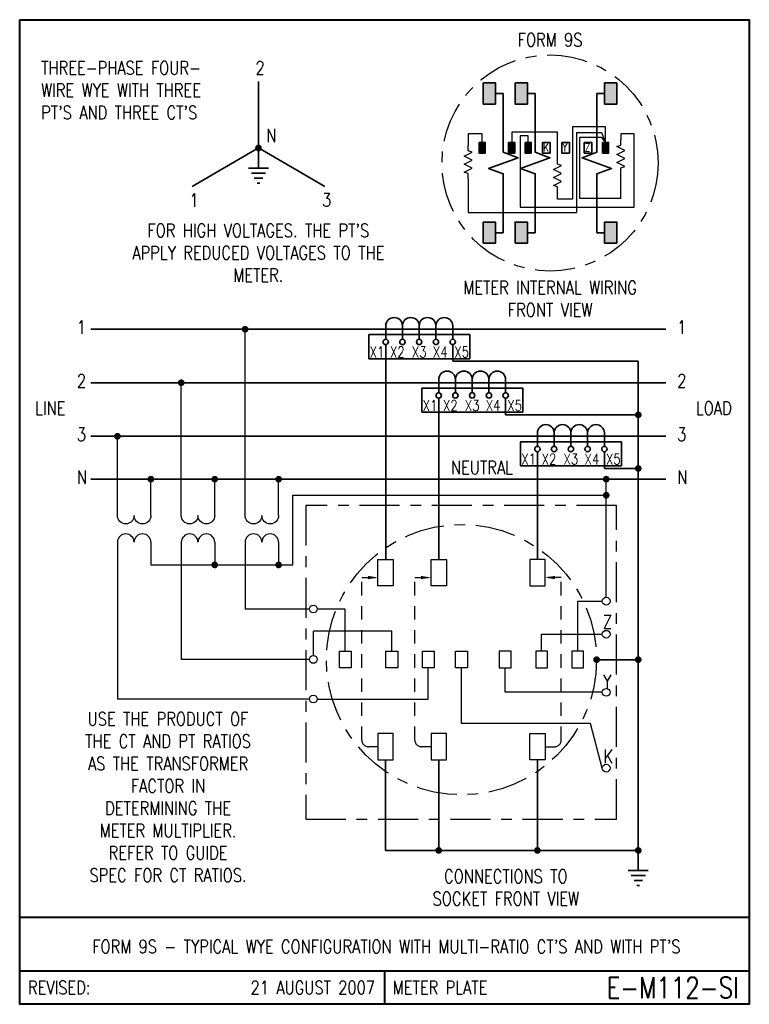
# Model space of a CAD drawing. Header units: inches. Extents: x 0 to 6.81, y 0 to 9.19.
import ezdxf
from ezdxf.enums import TextEntityAlignment as Align

# ---------------------------------------------------------------- set-up
doc = ezdxf.new("R2010")
doc.units = ezdxf.units.IN
doc.header["$LTSCALE"] = 0.5
doc.header["$MEASUREMENT"] = 0
doc.linetypes.add('CENTER2', pattern=[1.125, 0.75, -0.125, 0.125, -0.125])
doc.linetypes.add('HIDDEN', pattern=[0.375, 0.25, -0.125])
for name, color, linetype, lineweight in [('E-DETL-1LINE', 4, 'Continuous', 35), ('E-DETL-TEXT', 3, 'Continuous', 35), ('E-DETL-TTLB', 2, 'Continuous', 40), ('E-DETL-TTLB-TEXT', 5, 'Continuous', 50)]:
    doc.layers.add(name, color=color, linetype=linetype, lineweight=lineweight)
doc.layers.add('E-DETL-FINE', color=8, linetype='Continuous')
doc.styles.add('ROMANS', font='romans.shx', dxfattribs={"height": 0.046875})
doc.styles.get("Standard").update_dxf_attribs({"font": 'romans.shx', "width": 0.8})

# ---------------------------------------------------------------- blocks, each defined once
blk = doc.blocks.new('E-004')
at = {"const_width": 0.03125}
blk.add_lwpolyline([(-0.015625, 0, 1), (0.015625, 0, 1)], format="xyb", close=True, dxfattribs=at)
blk = doc.blocks.new('PE008')
for p, q in [((0.1875, -0.0938), (0.1875, 0.0938)), ((0.1875, 0), (0, 0)), ((0.2344, -0.0667), (0.2344, 0.0667)), ((0.2812, -0.0396), (0.2812, 0.0396)), ((0.3281, -0.0126), (0.3281, 0.0126))]:
    blk.add_line(p, q)
blk = doc.blocks.new('CT-5')
for p, q in [((-0.0312, 0.3906), (0.0312, 0.3906)), ((0, 0.4307), (0, -0.2745)), ((-0.0312, 0.2344), (0.0312, 0.2344)), ((-0.0312, 0.0781), (0.0312, 0.0781)), ((-0.0312, -0.0781), (0.0312, -0.0781)), ((-0.0312, -0.2344), (0.0312, -0.2344))]:
    blk.add_line(p, q)
for points in [[(-0.0312, 0.3906, 1), (-0.0312, 0.2344, 1), (-0.0312, 0.0781)], [(-0.0312, 0.0781, 1), (-0.0312, -0.0781, 1), (-0.0312, -0.2344)]]:
    blk.add_lwpolyline(points, format="xyb")

msp = doc.modelspace()

# ---------------------------------------------------------------- hatches: boundary and pattern name
at = {"layer": 'E-DETL-1LINE'}
for points in [[(4.4405, 8.5988), (4.3262, 8.5988), (4.3262, 8.4008), (4.4405, 8.4008)], [(4.7385, 8.5988), (4.6241, 8.5988), (4.6241, 8.4008), (4.7385, 8.4008)], [(5.4595, 8.4008), (5.5738, 8.4008), (5.5738, 8.5988), (5.4595, 8.5988)], [(4.3447, 8.0422), (4.2876, 8.0422), (4.2876, 7.9432), (4.3447, 7.9432)], [(4.6208, 8.0422), (4.5636, 8.0422), (4.5636, 7.9432), (4.6208, 7.9432)], [(4.7741, 8.0422), (4.7169, 8.0422), (4.7169, 7.9432), (4.7741, 7.9432)], [(5.4967, 8.0422), (5.4396, 8.0422), (5.4396, 7.9432), (5.4967, 7.9432)], [(4.4405, 7.2992), (4.3262, 7.2992), (4.3262, 7.1012), (4.4405, 7.1012)], [(4.7385, 7.2992), (4.6241, 7.2992), (4.6241, 7.1012), (4.7385, 7.1012)], [(5.4595, 7.1012), (5.5738, 7.1012), (5.5738, 7.2992), (5.4595, 7.2992)]]:
    msp.add_hatch(color=256, dxfattribs=at).paths.add_polyline_path(points)

# ---------------------------------------------------------------- linework, layer by layer
for p, q in [((2.2287, 8.6111), (2.2287, 7.9904)), ((4.4405, 8.4998), (4.5136, 8.4998)), ((4.5136, 8.4998), (4.5136, 8.1411)), ((4.7385, 8.4998), (4.8116, 8.4998)), ((4.8116, 8.4998), (4.8116, 8.1411)), ((5.3864, 8.4998), (5.3864, 8.1411)), ((5.4595, 8.4998), (5.3864, 8.4998)), ((2.2287, 7.9904), (1.6087, 7.6325)), ((2.2287, 7.9904), (2.8486, 7.6325)), ((4.5136, 7.5589), (4.5136, 7.2992)), ((4.8116, 7.5589), (4.8116, 7.2992)), ((5.3864, 7.5589), (5.3864, 7.2992)), ((4.5136, 7.2002), (4.5136, 7.2992)), ((4.8116, 7.2002), (4.8116, 7.2992)), ((5.3864, 7.2002), (5.3864, 7.2992)), ((4.4405, 7.2002), (4.5136, 7.2002)), ((4.7385, 7.2002), (4.8116, 7.2002)), ((5.4595, 7.2002), (5.3864, 7.2002)), ((6.0293, 6.2993), (0.6637, 6.2993)), ((3.4161, 6.2681), (3.4161, 6.2056)), ((3.5724, 6.2681), (3.5724, 6.2056)), ((3.7286, 6.2681), (3.7286, 6.2056)), ((3.8849, 6.2681), (3.8849, 6.2056)), ((4.0411, 6.2681), (4.0411, 6.2056)), ((3.4161, 6.1556), (3.4161, 4.1518)), ((3.7286, 6.1556), (3.7286, 6.1553)), ((4.0411, 6.1556), (4.0411, 6.0003)), ((5.773, 6), (4.0411, 6.0003)), ((5.773, 6), (5.773, 1.436)), ((6.0293, 5.8), (0.6637, 5.8)), ((3.9105, 5.7688), (3.9105, 5.7063)), ((4.0667, 5.7688), (4.0667, 5.7063)), ((4.223, 5.7688), (4.223, 5.7063)), ((4.3792, 5.7688), (4.3792, 5.7063)), ((4.5355, 5.7688), (4.5355, 5.7063)), ((3.9105, 4.1518), (3.9105, 5.6563)), ((4.223, 5.6563), (4.223, 5.656)), ((4.5355, 5.6563), (4.5355, 5.5)), ((5.773, 5.5), (4.5355, 5.5)), ((6.0293, 5.3), (0.6637, 5.3)), ((4.8317, 5.2688), (4.8317, 5.2062)), ((4.9879, 5.2688), (4.9879, 5.2062)), ((5.1442, 5.2688), (5.1442, 5.2062)), ((5.3004, 5.2688), (5.3004, 5.2062)), ((5.4567, 5.2688), (5.4567, 5.2062)), ((4.8317, 5.1563), (4.8317, 4.1518)), ((5.1442, 5.1563), (5.1442, 5.156)), ((5.4567, 5.1563), (5.4567, 5.001)), ((5.773, 5), (5.4586, 5)), ((6.0293, 4.9), (0.6637, 4.9)), ((5.3844, 3.2158), (5.773, 3.2158)), ((3.4151, 2.2798), (3.4151, 1.436)), ((3.9105, 2.2798), (3.9105, 1.436)), ((4.8317, 2.2798), (4.8317, 1.436)), ((5.773, 1.436), (3.4151, 1.436))]:
    msp.add_line(p, q, dxfattribs=at)
for points in [[(4.3262, 8.5988), (4.4405, 8.5988), (4.4405, 8.4008), (4.3262, 8.4008)], [(4.6241, 8.5988), (4.7385, 8.5988), (4.7385, 8.4008), (4.6241, 8.4008)], [(5.5738, 8.5988), (5.4595, 8.5988), (5.4595, 8.4008), (5.5738, 8.4008)], [(4.2876, 8.0422), (4.3447, 8.0422), (4.3447, 7.9432), (4.2876, 7.9432)], [(4.5636, 8.0422), (4.6208, 8.0422), (4.6208, 7.9432), (4.5636, 7.9432)], [(4.7169, 8.0422), (4.7741, 8.0422), (4.7741, 7.9432), (4.7169, 7.9432)], [(4.8792, 8.0422), (4.9499, 8.0422), (4.9499, 7.9432), (4.8792, 7.9432)], [(5.0597, 8.0422), (5.1303, 8.0422), (5.1303, 7.9432), (5.0597, 7.9432)], [(5.2687, 8.0422), (5.3393, 8.0422), (5.3393, 7.9432), (5.2687, 7.9432)], [(5.4396, 8.0422), (5.4967, 8.0422), (5.4967, 7.9432), (5.4396, 7.9432)], [(4.3262, 7.1012), (4.4405, 7.1012), (4.4405, 7.2992), (4.3262, 7.2992)], [(4.6241, 7.1012), (4.7385, 7.1012), (4.7385, 7.2992), (4.6241, 7.2992)], [(5.5738, 7.1012), (5.4595, 7.1012), (5.4595, 7.2992), (5.5738, 7.2992)], [(3.2595, 6.0243), (4.2, 6.0243), (4.2, 6.2493), (3.2595, 6.2493)], [(3.7538, 5.525), (4.6943, 5.525), (4.6943, 5.75), (3.7538, 5.75)], [(4.675, 5.025), (5.6155, 5.025), (5.6155, 5.25), (4.675, 5.25)]]:
    msp.add_lwpolyline(points, close=True, dxfattribs=at)
for points in [[(4.5136, 8.1411), (4.5136, 7.95), (4.651, 7.9), (4.3763, 7.8), (4.5136, 7.75), (4.5136, 7.5589)], [(4.8116, 8.1411), (4.8116, 7.95), (4.949, 7.9), (4.6742, 7.8), (4.8116, 7.75), (4.8116, 7.5589)], [(5.3864, 8.1411), (5.3864, 7.95), (5.249, 7.9), (5.5237, 7.8), (5.3864, 7.75), (5.3864, 7.5589)]]:
    msp.add_lwpolyline(points, dxfattribs=at)
for centre in [(3.4161, 6.1806), (3.5724, 6.1806), (3.7286, 6.1806), (3.8849, 6.1806), (4.0411, 6.1806), (3.9105, 5.6813), (4.0667, 5.6813), (4.223, 5.6813), (4.3792, 5.6813), (4.5355, 5.6813), (4.8317, 5.1813), (4.9879, 5.1813), (5.1442, 5.1813), (5.3004, 5.1813), (5.4567, 5.1813)]:
    msp.add_circle(centre, 0.025, dxfattribs=at)
at = {"layer": 'E-DETL-FINE'}
for p, q in [((5.4682, 8.187), (5.1609, 8.187)), ((5.1609, 8.187), (5.1609, 7.5133)), ((5.4682, 8.0422), (5.4682, 8.187)), ((4.3162, 8.1234), (4.1859, 8.1234)), ((4.1859, 8.1234), (4.1859, 8.0135)), ((4.3162, 8.0422), (4.3162, 8.1234)), ((5.0192, 8.1379), (4.5922, 8.1379)), ((4.5922, 8.1379), (4.5922, 8.0422)), ((4.7455, 8.1032), (4.672, 8.1032)), ((4.672, 8.1032), (4.672, 7.4381)), ((4.7455, 8.0422), (4.7455, 8.1032)), ((5.0192, 7.8894), (5.0192, 8.1379)), ((5.1957, 8.135), (5.1957, 7.3889)), ((5.1957, 8.135), (5.43, 8.135)), ((5.2275, 7.5191), (5.2275, 8.0916)), ((5.2275, 8.0916), (5.4271, 8.0916)), ((5.4271, 8.0916), (5.4682, 8.0422)), ((5.43, 8.135), (5.4682, 8.0422)), ((5.6118, 8.1234), (5.6118, 8.0681)), ((5.7338, 8.1234), (5.6118, 8.1234)), ((5.7338, 7.4381), (5.7338, 8.1234)), ((5.6118, 7.5191), (5.6118, 7.7556)), ((4.1859, 7.701), (4.1859, 7.3889)), ((5.0192, 7.5133), (5.0192, 7.5769)), ((5.1609, 7.5133), (5.0192, 7.5133)), ((5.6118, 7.5191), (5.2275, 7.5191)), ((4.1859, 7.3889), (5.1957, 7.3889)), ((4.672, 7.4381), (5.7338, 7.4381)), ((2.104, 4.5613), (2.104, 6.2993)), ((1.5078, 4.5613), (1.5078, 5.8)), ((0.9117, 4.5613), (0.9117, 5.3)), ((1.2242, 4.5613), (1.2242, 4.9)), ((1.8203, 4.5613), (1.8203, 4.9)), ((2.4165, 4.5613), (2.4165, 4.9)), ((5.474, 3.7979), (5.474, 4.9)), ((0.9117, 4.3113), (0.9117, 2.8485)), ((1.2242, 4.3113), (1.2242, 4.1)), ((1.5078, 4.3113), (1.5078, 3.2182)), ((1.8203, 4.3113), (1.8203, 4.1)), ((2.104, 4.3113), (2.104, 3.6886)), ((2.4165, 4.3113), (2.4165, 4.1)), ((2.7044, 3.6886), (2.104, 3.6886)), ((3.0387, 3.6886), (2.777, 3.6886)), ((3.0387, 3.2956), (3.0387, 3.6886)), ((5.2081, 3.7616), (5.4377, 3.7616)), ((5.2081, 3.2956), (5.2081, 3.7616)), ((3.4734, 3.4808), (2.7407, 3.4808)), ((2.7407, 3.2545), (2.7407, 3.4808)), ((3.4734, 3.2956), (3.4734, 3.4808)), ((4.8709, 3.2956), (4.8709, 3.4531)), ((4.8709, 3.4531), (5.4377, 3.4531)), ((2.7044, 3.2182), (1.5078, 3.2182)), ((3.8132, 2.8485), (3.8132, 3.1409)), ((4.1234, 2.6194), (4.1234, 3.1409)), ((4.5312, 2.9115), (4.5312, 3.1409)), ((2.7044, 2.8485), (0.9117, 2.8485)), ((2.777, 2.8485), (3.8132, 2.8485)), ((5.4377, 2.9115), (4.5312, 2.9115)), ((5.3264, 2.6194), (4.1234, 2.6194)), ((5.4377, 2.2037), (5.3264, 2.6194))]:
    msp.add_line(p, q, dxfattribs=at)
at = {"layer": 'E-DETL-FINE', "linetype": 'HIDDEN'}
for p, q in [((3.1926, 2.4661), (3.1926, 3.9819)), ((3.1926, 3.9819), (3.3437, 3.9819)), ((3.688, 2.4661), (3.688, 3.9819)), ((3.688, 3.9819), (3.839, 3.9819)), ((5.0542, 3.9819), (4.9031, 3.9819)), ((5.0542, 2.4661), (5.0542, 3.9819)), ((3.3437, 2.4036), (3.2551, 2.4036)), ((3.839, 2.4036), (3.7505, 2.4036)), ((4.9031, 2.4036), (4.9917, 2.4036))]:
    msp.add_line(p, q, dxfattribs=at)
at = {"layer": 'E-DETL-FINE'}
for points in [[(4.1859, 7.701), (4.1859, 7.751), (4.1484, 7.7635), (4.2234, 7.801), (4.1484, 7.8385), (4.2234, 7.876), (4.1484, 7.9135), (4.2234, 7.951), (4.1859, 7.9635), (4.1859, 8.0135)], [(5.6118, 7.7556), (5.6118, 7.8056), (5.6493, 7.8181), (5.5743, 7.8556), (5.6493, 7.8931), (5.5743, 7.9306), (5.6493, 7.9681), (5.5743, 8.0056), (5.6118, 8.0181), (5.6118, 8.0681)], [(5.0192, 7.5769), (5.0192, 7.6269), (4.9817, 7.6394), (5.0567, 7.6769), (4.9817, 7.7144), (5.0567, 7.7519), (4.9817, 7.7894), (5.0567, 7.8269), (5.0192, 7.8394), (5.0192, 7.8894)], [(1.2242, 4.1), (2.55, 4.1), (2.55, 4.75), (5.474, 4.75)]]:
    msp.add_lwpolyline(points, dxfattribs=at)
at = {"layer": 'E-DETL-FINE', "linetype": 'CENTER2'}
msp.add_lwpolyline([(2.6692, 1.7262), (5.5712, 1.7262), (5.5712, 4.6555), (2.6692, 4.6555)], close=True, dxfattribs=at)
at = {"layer": 'E-DETL-FINE'}
for points in [[(1.2242, 4.5613, -1), (1.0679, 4.5613, -1), (0.9117, 4.5613)], [(1.8203, 4.5613, -1), (1.6641, 4.5613, -1), (1.5078, 4.5613)], [(2.4165, 4.5613, -1), (2.2602, 4.5613, -1), (2.104, 4.5613)], [(1.2242, 4.3113, 1), (1.0679, 4.3113, 1), (0.9117, 4.3113)], [(1.8203, 4.3113, 1), (1.6641, 4.3113, 1), (1.5078, 4.3113)], [(2.4165, 4.3113, 1), (2.2602, 4.3113, 1), (2.104, 4.3113)]]:
    msp.add_lwpolyline(points, format="xyb", dxfattribs=at)
for points in [[(3.3437, 4.1518), (3.4866, 4.1518), (3.4866, 3.9043), (3.3437, 3.9043)], [(3.839, 4.1518), (3.9819, 4.1518), (3.9819, 3.9043), (3.839, 3.9043)], [(4.9031, 4.1518), (4.7602, 4.1518), (4.7602, 3.9043), (4.9031, 3.9043)], [(2.9834, 3.2956), (3.0939, 3.2956), (3.0939, 3.1409), (2.9834, 3.1409)], [(3.4182, 3.2956), (3.5286, 3.2956), (3.5286, 3.1409), (3.4182, 3.1409)], [(3.758, 3.2956), (3.8684, 3.2956), (3.8684, 3.1409), (3.758, 3.1409)], [(4.0682, 3.2956), (4.1786, 3.2956), (4.1786, 3.1409), (4.0682, 3.1409)], [(4.5864, 3.2956), (4.4759, 3.2956), (4.4759, 3.1409), (4.5864, 3.1409)], [(4.9262, 3.2956), (4.8157, 3.2956), (4.8157, 3.1409), (4.9262, 3.1409)], [(5.2633, 3.2956), (5.1529, 3.2956), (5.1529, 3.1409), (5.2633, 3.1409)], [(3.3437, 2.2798), (3.4866, 2.2798), (3.4866, 2.5274), (3.3437, 2.5274)], [(3.839, 2.2798), (3.9819, 2.2798), (3.9819, 2.5274), (3.839, 2.5274)], [(4.9031, 2.2798), (4.7602, 2.2798), (4.7602, 2.5274), (4.9031, 2.5274)]]:
    msp.add_lwpolyline(points, close=True, dxfattribs=at)
at = {"layer": 'E-DETL-FINE', "linetype": 'CENTER2'}
for centre, radius in [((4.95, 7.85), 1.0088), ((4.1234, 3.2158), 1.261)]:
    msp.add_circle(centre, radius, dxfattribs=at)
at = {"layer": 'E-DETL-FINE'}
for centre in [(5.474, 3.7616), (2.7407, 3.6886), (5.474, 3.4531), (2.7407, 3.2182), (5.474, 2.9115), (2.7407, 2.8485), (5.474, 2.2037)]:
    msp.add_circle(centre, 0.0363, dxfattribs=at)
at = {"layer": 'E-DETL-FINE', "linetype": 'HIDDEN'}
for centre, start, end in [((3.2551, 2.4661), 180, 270), ((3.7505, 2.4661), 180, 270), ((4.9917, 2.4661), 270, 0)]:
    msp.add_arc(centre, 0.0625, start, end, dxfattribs=at)
at = {"layer": 'E-DETL-FINE'}
for points in [[(3.2499, 3.9976), (3.3437, 3.9819), (3.2499, 3.9663)], [(3.7453, 3.9976), (3.839, 3.9819), (3.7453, 3.9663)], [(4.9969, 3.9976), (4.9031, 3.9819), (4.9969, 3.9663)]]:
    msp.add_solid(points, dxfattribs=at)
at = {"layer": 'E-DETL-TTLB'}
msp.add_lwpolyline([(0, 9.1875), (6.8095, 9.1875), (6.8095, 0), (0, 0)], close=True, dxfattribs=at)
for points in [[(0, 0.8125), (6.8095, 0.8125)], [(0, 0.3125), (6.8095, 0.3125)], [(3.4048, 0.3125), (3.4048, 0)]]:
    msp.add_lwpolyline(points, dxfattribs=at)

# ---------------------------------------------------------------- block references
at = {"layer": 'E-DETL-1LINE'}
for p in [(2.2287, 7.9904), (2.104, 6.2993), (1.5078, 5.8), (5.773, 5.5), (0.9117, 5.3), (5.773, 5), (1.2242, 4.9), (1.8203, 4.9), (2.4165, 4.9), (5.474, 4.9), (5.474, 4.75), (1.8203, 4.1), (2.4165, 4.1), (5.3844, 3.2158), (5.773, 3.2158), (3.9105, 1.436), (4.8317, 1.436), (5.773, 1.436)]:
    msp.add_blockref('E-004', p, dxfattribs=at)
at = {"layer": 'E-DETL-1LINE', "rotation": 270}
for name, p in [('PE008', (2.2287, 7.9904)), ('CT-5', (3.6505, 6.2993)), ('CT-5', (4.1449, 5.8)), ('CT-5', (5.0661, 5.3)), ('PE008', (5.773, 1.436))]:
    msp.add_blockref(name, p, dxfattribs=at)

# ---------------------------------------------------------------- texts
at = {"layer": 'E-DETL-TEXT', "style": 'ROMANS', "width": 0.8}
for s, p in [('REVISED:', (0.0773, 0.1563)), ('METER PLATE', (3.482, 0.1563))]:
    msp.add_text(s, height=0.125, dxfattribs=at).set_placement(p, align=Align.MIDDLE_LEFT)
for s, height, p in [('21 AUGUST 2007', 0.125, (3.316, 0.1563)), ('E-M112-SI', 0.19685, (6.7114, 0.1563))]:
    msp.add_text(s, height=height, dxfattribs=at).set_placement(p, align=Align.MIDDLE_RIGHT)
at = {"layer": 'E-DETL-TEXT'}
for s, insert, char_height, width, attachment_point in [('FORM 9S', (4.95, 9), 0.125, 1.021609, 5), ("THREE-PHASE FOUR-\\PWIRE WYE WITH THREE\\PPT'S AND THREE CT'S", (0.2, 8.8), 0.125, 2.119747, 1), ('2', (2.2007, 8.8), 0.125, 0.234375, 1), ('N', (2.3024, 8.1702), 0.125, 0.234375, 1), ('K', (4.8846, 8.033), 0.075, 0.072229, 1), ('Y', (5.0651, 8.033), 0.075, 0.075, 1), ('Z', (5.2741, 8.033), 0.075, 0.075, 1), ('1', (1.584, 7.566), 0.125, 0.234375, 1), ('3', (2.8217, 7.5684), 0.125, 0.234375, 1), ("FOR HIGH VOLTAGES. THE PT'S APPLY REDUCED VOLTAGES TO THE METER.", (2.227, 7.2835), 0.125, 2.608736, 2), ('METER INTERNAL WIRING FRONT VIEW', (4.95, 6.75), 0.125, 1.78125, 2), ('1', (0.5336, 6.3802), 0.125, 0.234375, 1), ('1', (6.1362, 6.3802), 0.125, 0.234375, 1), ('X1', (3.3349, 6.1368), 0.1, 0.246995, 2), ('X2', (3.525, 6.1368), 0.1, 0.246995, 2), ('X3', (3.7286, 6.1365), 0.1, 0.246995, 2), ('X4', (3.925, 6.1368), 0.1, 0.246995, 2), ('X5', (4.125, 6.1368), 0.1, 0.246995, 2), ('2', (0.5336, 5.8809), 0.125, 0.234375, 1), ('2', (6.1362, 5.8809), 0.125, 0.234375, 1), ('LINE', (0.1438, 5.625), 0.125, 0.290935, 1), ('X1', (3.8292, 5.6375), 0.1, 0.246995, 2), ('X2', (4.0193, 5.6375), 0.1, 0.246995, 2), ('X3', (4.223, 5.6372), 0.1, 0.246995, 2), ('X4', (4.4193, 5.6375), 0.1, 0.246995, 2), ('X5', (4.6193, 5.6375), 0.1, 0.246995, 2), ('LOAD', (6.3115, 5.625), 0.125, 0.296875, 1), ('3', (0.5336, 5.3809), 0.125, 0.234375, 1), ('3', (6.1362, 5.3809), 0.125, 0.234375, 1), ('NEUTRAL', (4.025, 5.0718), 0.125, 0.635482, 1), ('X1', (4.7504, 5.1375), 0.1, 0.246995, 2), ('X2', (4.9405, 5.1375), 0.1, 0.246995, 2), ('X3', (5.1442, 5.1372), 0.1, 0.246995, 2), ('X4', (5.3405, 5.1375), 0.1, 0.246995, 2), ('X5', (5.5405, 5.1375), 0.1, 0.246995, 2), ('N', (0.5336, 4.9809), 0.125, 0.234375, 1), ('N', (6.1362, 4.9809), 0.125, 0.234375, 1), ('Z', (5.4433, 3.6319), 0.125, 0.09375, 1), ('Y', (5.4433, 3.0734), 0.125, 0.09375, 1), ('USE THE PRODUCT OF THE CT AND PT RATIOS AS THE TRANSFORMER FACTOR IN DETERMINING THE METER MULTIPLIER.\\PREFER TO GUIDE\\PSPEC FOR CT RATIOS.', (1.3845, 2.7253), 0.125, 1.6875, 2), ('K', (5.4479, 2.3765), 0.125, 0.090286, 1), ('CONNECTIONS TO SOCKET FRONT VIEW', (4.5372, 1.2569), 0.125, 1.78125, 2)]:
    msp.add_mtext(s, dxfattribs=dict(at, insert=insert, char_height=char_height, width=width, attachment_point=attachment_point))
at = {"layer": 'E-DETL-TTLB-TEXT', "style": 'ROMANS', "width": 0.8}
msp.add_text("FORM 9S - TYPICAL WYE CONFIGURATION WITH MULTI-RATIO CT'S AND WITH PT'S", height=0.125, dxfattribs=at).set_placement((3.4217, 0.4764), align=Align.CENTER)

doc.saveas('drawing.dxf')
